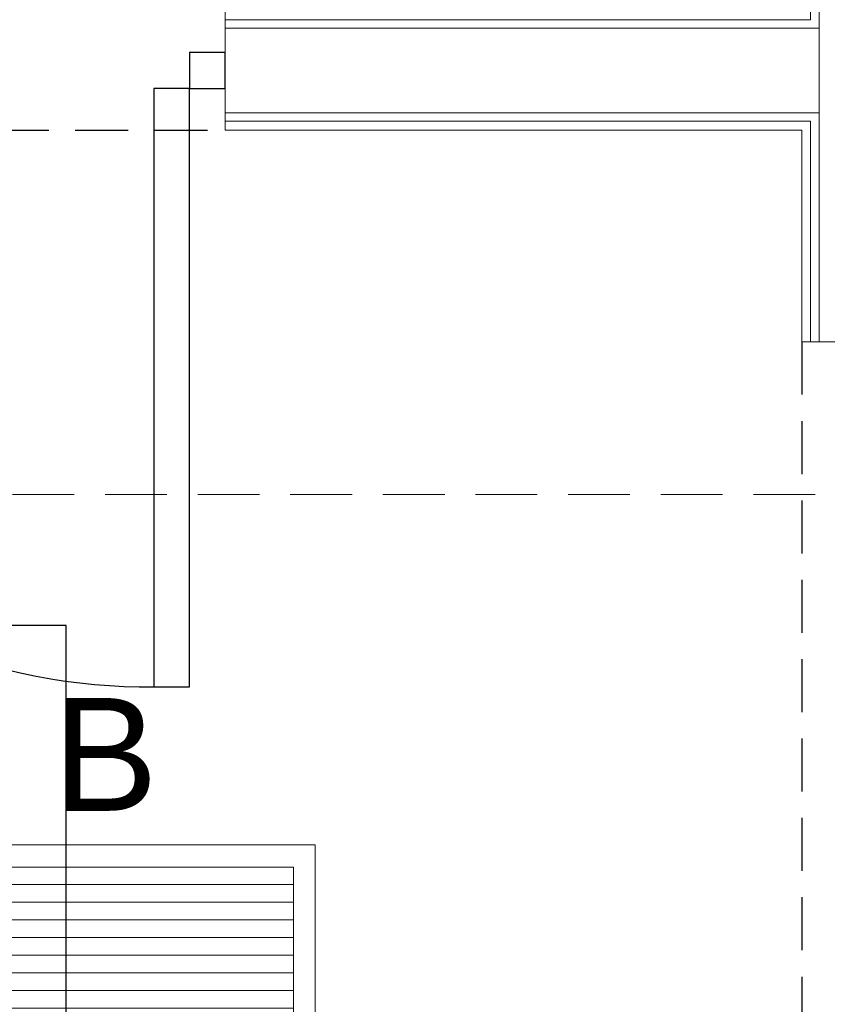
# Model space of a CAD drawing. Header units: inches. Extents: x 65192 to 78842, y -37594 to -36109.
# Tile 27 of 63: x 67170 to 67285, y -36754 to -36614. Entities that reach past the tile are written whole.
import ezdxf
from ezdxf.enums import TextEntityAlignment as Align

# ---------------------------------------------------------------- set-up
doc = ezdxf.new("R2010")
doc.units = ezdxf.units.IN
doc.header["$MEASUREMENT"] = 0
doc.linetypes.add('HIDDEN', pattern=[0.375, 0.25, -0.125])
for name, color, linetype, lineweight in [('## 08 CENTRALA REKUP', 204, 'Continuous', 25), ('LUXIONA', 140, 'Continuous', 20), ('p--dach', 7, 'Continuous', 30), ('p--płyta GK', 7, 'Continuous', 0), ('p--ściana szkielet', 7, 'Continuous', 0)]:
    doc.layers.add(name, color=color, linetype=linetype, lineweight=lineweight)
doc.layers.add('p--drzwi', color=7, linetype='Continuous')
doc.layers.add('p--podciąg', color=7, linetype='Continuous')
doc.styles.get("Standard").update_dxf_attribs({"font": 'ARIAL.TTF'})

# ---------------------------------------------------------------- blocks, each defined once
blk = doc.blocks.new('drzwi-90-100')
for p, q in [((10.1, 87.38), (5.05, 87.38)), ((5.05, 87.38), (5.05, 2.53)), ((10.1, 2.53), (10.1, 87.38)), ((5.05, 2.53), (0, 2.53)), ((0, 2.53), (0, -2.53)), ((5.05, -2.53), (5.05, 2.53)), ((5.05, 2.53), (10.1, 2.53)), ((100, 2.53), (94.95, 2.53)), ((94.95, 2.53), (94.95, -2.53)), ((100, -2.53), (100, 2.53)), ((0, -2.53), (5.05, -2.53)), ((94.95, -2.53), (100, -2.53))]:
    blk.add_line(p, q)
blk.add_arc((10.8, 3.23), 84.15, 359.5233, 90.4767)
blk = doc.blocks.new('B')
at = {"layer": 'LUXIONA', "linetype": 'Continuous'}
h = blk.add_hatch(dxfattribs=at)
h.set_pattern_fill('ANSI31', color=256, scale=200, angle=135)
h.set_pattern_definition([(180, (966.344, -170.453), (-2e-15, -25), [])])
h.paths.add_polyline_path([(30.6, 263.5), (30.6, 31.5), (564.4, 31.5), (564.4, 263.5)])
for points in [[(0, 0), (595, 0), (595, 295), (0, 295)], [(30.6, 31.5), (564.4, 31.5), (564.4, 263.5), (30.6, 263.5)]]:
    blk.add_lwpolyline(points, close=True, dxfattribs=at)
at = {"layer": 'LUXIONA'}
blk.add_attdef('OZNACZENIE', text='', height=80, dxfattribs=at).set_placement((297.5, 343.1), align=Align.CENTER)

msp = doc.modelspace()

# ---------------------------------------------------------------- linework, layer by layer
at = {"layer": '## 08 CENTRALA REKUP', "color": 1, "linetype": 'Continuous', "lineweight": 25}
msp.add_lwpolyline([(67126.74, -36800.3), (67176.74, -36800.3), (67176.74, -36700.3), (67126.74, -36700.3)], close=True, dxfattribs=at)
at = {"layer": 'p--dach', "linetype": 'HIDDEN', "lineweight": 20, "ltscale": 35}
msp.add_line((66434.14, -36681.75), (67714.14, -36681.75), dxfattribs=at)
msp.add_line((66434.14, -36681.75), (67714.14, -36681.75), dxfattribs=at)
at = {"layer": 'p--podciąg', "linetype": 'HIDDEN', "ltscale": 30}
for p, q in [((67099.29, -36630.1), (67199.29, -36630.1)), ((67280.99, -36660.1), (67280.99, -36760.1))]:
    msp.add_line(p, q, dxfattribs=at)
at = {"layer": 'p--płyta GK', "ltscale": 35}
for p, q in [((67282.24, -36614.45), (67282.24, -36371.45)), ((67199.29, -36614.45), (67282.24, -36614.45)), ((67199.29, -36628.85), (67282.24, -36628.85)), ((67282.24, -36660.1), (67282.24, -36628.85)), ((67199.29, -36630.1), (67280.99, -36630.1)), ((67280.99, -36660.1), (67280.99, -36630.1))]:
    msp.add_line(p, q, dxfattribs=at)
at = {"layer": 'p--ściana szkielet', "ltscale": 35}
for p, q in [((67283.44, -36660.1), (67283.44, -36370.25)), ((67199.29, -36613.2), (67199.29, -36630.1)), ((67199.29, -36615.65), (67283.44, -36615.65)), ((67199.29, -36627.65), (67283.44, -36627.65)), ((67280.99, -36660.1), (67297.89, -36660.1))]:
    msp.add_line(p, q, dxfattribs=at)

# ---------------------------------------------------------------- block references
at = {"layer": 'LUXIONA', "color": 7, "linetype": 'ByBlock'}
ref = msp.add_blockref('B', (67152.55, -36760.91), dxfattribs=dict(at, xscale=0.09999999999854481, yscale=0.1000000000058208, zscale=0.1))
ref.add_attrib('OZNACZENIE', 'B', dxfattribs={"height": 16}).set_placement((67182.3, -36726.59), align=Align.CENTER)
at = {"layer": 'p--drzwi', "rotation": 180}
msp.add_blockref('drzwi-90-100', (67199.29, -36621.65), dxfattribs=at)

doc.saveas('drawing.dxf')
